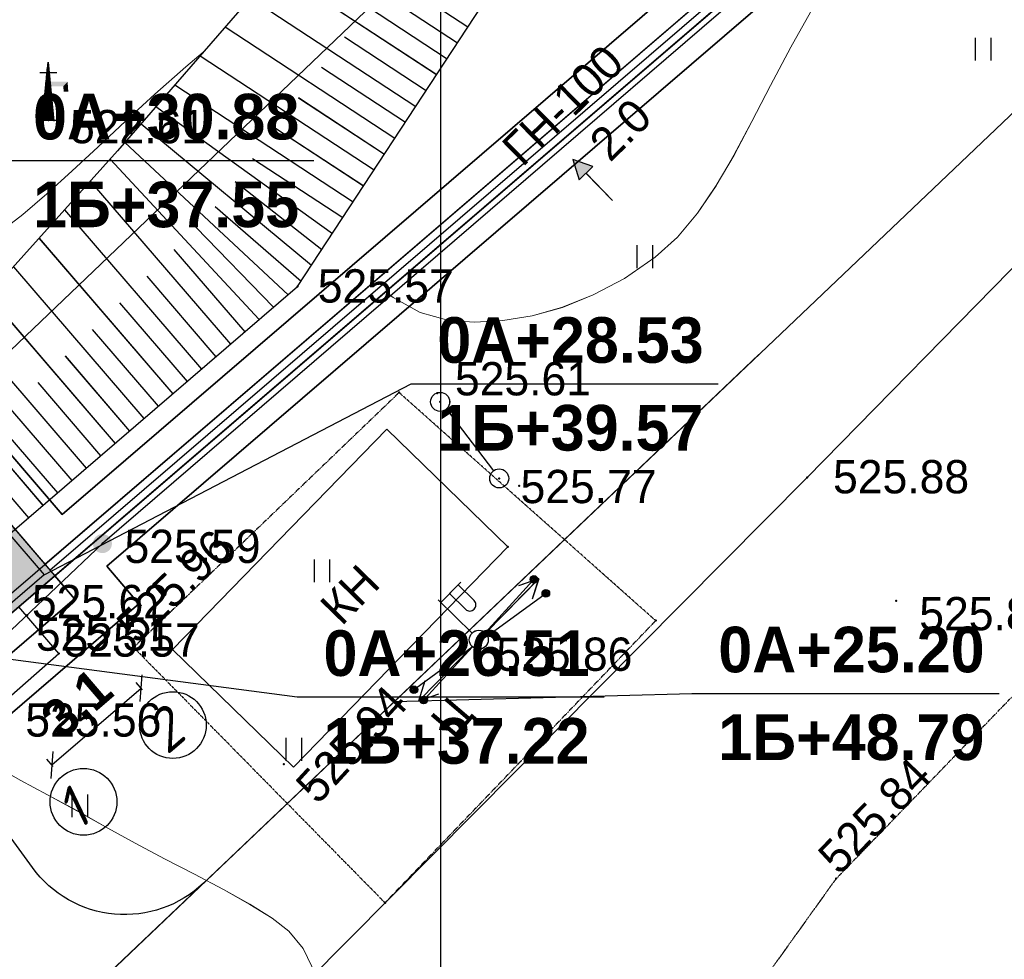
# Model space of a CAD drawing. Header units: millimetres. Extents: x 767170 to 66149698, y -983507 to 2493658.
# Tile 139 of 256: x 2448348 to 2474246, y -739225 to -714514. Entities that reach past the tile are written whole.
import ezdxf

# ---------------------------------------------------------------- set-up
doc = ezdxf.new("R2010")
doc.units = ezdxf.units.MM
for name, pattern in [('Д_ТРОТ_ТРУБА', [3, 1.5, -1.5]), ('ДОРОГИ_ГРУНТ', [7, 5, -2]), ('ДОРОГИ_СТРОЯЩ', [9, 8, -1]), ('Контура низ откосов  Штриховая 0.1-0.5 - - - - - - -', [0.6, 0.1, -0.5])]:
    doc.linetypes.add(name, pattern=pattern)
for name, color, linetype in [('(004) Точки рельефа', 7, 'Continuous'), ('(004a) Точки рельефа (отк.)', 7, 'Continuous'), ('(007) Здания', 7, 'Continuous'), ('(013) Газ', 30, 'ИК_Газопровод -------г--------'), ('(022) Возд. Линии', 7, 'Continuous'), ('(025) Дорога', 7, 'Continuous'), ('(028) Гидротехн.', 7, 'Continuous'), ('(031) Горизонтали', 42, 'Continuous'), ('(035) Откосы', 7, 'Continuous'), ('(036) Растительность', 7, 'Continuous'), ('(040) Ограда', 7, 'Continuous'), ('A_STROYSETKA', 5, 'Continuous'), ('G_KOORD', 7, 'Continuous'), ('METALL OG', 7, 'Continuous'), ('V-NODE-TEXT', 11, 'Continuous'), ('Пикет', 7, 'Continuous')]:
    doc.layers.add(name, color=color, linetype=linetype)
doc.layers.add('ВВГ 3х2.5', color=5, linetype='Continuous', lineweight=40)
doc.styles.add('BM-431', font='txt')
doc.styles.add('D-431', font='txt')
doc.styles.add('FAYZXON', font='GOTHICB.TTF')
doc.styles.add('P-131', font='txt')
doc.styles.add('S', font='txtwr', dxfattribs={"oblique": 15})
doc.styles.get("Standard").update_dxf_attribs({"font": 'isocpeui.ttf'})
doc.linetypes.add('FENCELINE1', pattern='A,6.35,-2.54,[133,ltypeshp.shx,S=2.54,R=0,X=-2.54,Y=0],-2.54,25.4', length=36.83)
doc.linetypes.add('GAZ_VOZDUSH', pattern='A,1,-2,["~",Standard,S=3,R=0,X=-1.5,Y=-1.5],-1,10', length=14)
doc.linetypes.add('ИК_Газопровод -------г--------', pattern='A,9,-0.6,["Г",Standard,S=1.2,R=0,X=0,Y=-0.6],-1.2', length=10.8)
doc.linetypes.add('ОГРАДА_V_ПРОВ', pattern='A,2.5,["v",Standard,S=1,R=0,X=0,Y=0],5,["v",Standard,S=1,R=180,X=0,Y=0],2.5', length=10)
doc.linetypes.add('ОГРАДА_БЕТ', pattern='A,4,["|",Standard,S=0.8,R=0,X=0,Y=-0.8],4', length=8)
doc.dimstyles.new('MAGENTA genplan dimension', dxfattribs={"dimtxt": 1000, "dimasz": 500, "dimexe": 200, "dimexo": 300, "dimgap": 100, "dimtad": 1, "dimdec": 1, "dimlfac": 0.001, "dimzin": 1, "dimtxsty": 'FAYZXON', "dimblk": 'OBLIQUE', "dimcen": 0, "dimclrd": 142, "dimclre": 142, "dimclrt": 6, "dimadec": 0, "dimazin": 0, "dimtfac": 1, "dimtdec": 1, "dimtmove": 0, "dimatfit": 3, "dimldrblk": 'OBLIQUE', "dimfxl": 1, "dimlwd": 30, "dimlwe": 30, "dimarcsym": 0})

# ---------------------------------------------------------------- blocks, each defined once
blk = doc.blocks.new('I04010')
for p, q in [((-0.412273, 0.007146), (-0.412273, 1.207146)), ((0.387727, 1.207146), (0.387727, 0.007146))]:
    blk.add_line(p, q)
blk = doc.blocks.new('s3-flat-16')
at = {"layer": '(022) Возд. Линии'}
h = blk.add_hatch(dxfattribs=at)
h.set_pattern_fill('ACET-2D-ANSI31', color=256, scale=0.01, angle=216.1445, style=0)
h.set_pattern_definition([(261.144504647, (-32250.83694, -79576.628754), (0.031371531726, -0.004887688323), [])])
edge = h.paths.add_edge_path()
edge.add_arc((-1.534, -1.121), 0.1, 0, 360)
blk.add_lwpolyline([(0, 0), (-1.615, -1.18)], dxfattribs=at)
blk.add_circle((-1.534, -1.121), 0.1, dxfattribs=at)
blk = doc.blocks.new('s4-flat-16')
at = {"layer": '(022) Возд. Линии'}
h = blk.add_hatch(dxfattribs=at)
h.set_pattern_fill('ACET-2D-ANSI31', color=256, scale=0.01, angle=36.1445, style=0)
h.set_pattern_definition([(81.144504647, (-32251.239618, -79576.92287), (-0.031371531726, 0.004887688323), [])])
edge = h.paths.add_edge_path()
edge.add_arc((1.534, 1.121), 0.1, 0, 360)
blk.add_lwpolyline([(0, 0), (1.615, 1.18)], dxfattribs=at)
blk.add_circle((1.534, 1.121), 0.1, dxfattribs=at)
blk = doc.blocks.new('prov-s-flat-12')
at = {"layer": '(022) Возд. Линии'}
for name, p in [('s4-flat-16', (0.202, 0.148)), ('s3-flat-16', (-0.201, -0.146))]:
    blk.add_blockref(name, p, dxfattribs=at)
blk = doc.blocks.new('STOLB-flat-5')
at = {"layer": '(022) Возд. Линии'}
blk.add_circle((0, 0), 0.25, dxfattribs=at)
blk = doc.blocks.new('s3-flat-17')
at = {"layer": '(022) Возд. Линии'}
h = blk.add_hatch(dxfattribs=at)
h.set_pattern_fill('ACET-2D-ANSI31', color=256, scale=0.01, angle=227.5732, style=0)
h.set_pattern_definition([(272.57319229, (-32250.842247, -79576.64046), (0.031717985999, 0.001425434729), [])])
edge = h.paths.add_edge_path()
edge.add_arc((-1.282, -1.402), 0.1, 0, 360)
blk.add_lwpolyline([(0, 0), (-1.349, -1.476)], dxfattribs=at)
blk.add_circle((-1.282, -1.402), 0.1, dxfattribs=at)
blk = doc.blocks.new('s4-flat-17')
at = {"layer": '(022) Возд. Линии'}
h = blk.add_hatch(dxfattribs=at)
h.set_pattern_fill('ACET-2D-ANSI31', color=256, scale=0.01, angle=47.5732, style=0)
h.set_pattern_definition([(92.57319229, (-32251.178662, -79577.008535), (-0.031717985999, -0.001425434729), [])])
edge = h.paths.add_edge_path()
edge.add_arc((1.282, 1.402), 0.1, 0, 360)
blk.add_lwpolyline([(0, 0), (1.349, 1.476)], dxfattribs=at)
blk.add_circle((1.282, 1.402), 0.1, dxfattribs=at)
blk = doc.blocks.new('prov-s-flat-13')
at = {"layer": '(022) Возд. Линии'}
for name, p in [('s4-flat-17', (0.169, 0.185)), ('s3-flat-17', (-0.168, -0.183))]:
    blk.add_blockref(name, p, dxfattribs=at)
blk = doc.blocks.new('S2-flat-12')
at = {"layer": '(022) Возд. Линии'}
for p, q in [((0, 0), (1.402, 1.426)), ((1.402, 1.426), (0.874, 1.245)), ((1.402, 1.426), (1.23, 0.894))]:
    blk.add_line(p, q, dxfattribs=at)
blk = doc.blocks.new('S1-flat-12')
at = {"layer": '(022) Возд. Линии'}
for p, q in [((0, 0), (-1.402, -1.426)), ((-1.402, -1.426), (-1.23, -0.894)), ((-1.402, -1.426), (-0.874, -1.245))]:
    blk.add_line(p, q, dxfattribs=at)
blk = doc.blocks.new('f-flat-11')
at = {"layer": '(022) Возд. Линии'}
for points in [[(-0.998, 0.982), (-0.472, 1.516)], [(-0.178, 0.175), (-1.069, 1.052)]]:
    blk.add_lwpolyline(points, dxfattribs=at)
blk.add_lwpolyline([(-0.122, 0.803), (-0.122, 0.803, 0.414214), (-0.124, 1.033), (-0.542, 1.445), (-0.77, 1.213), (-0.351, 0.801, 0.414214)], format="xyb", close=True, dxfattribs=at)
blk.add_circle((0, 0), 0.25, dxfattribs=at)
blk = doc.blocks.new('U1061-flat-5')
at = {"layer": '(022) Возд. Линии'}
blk.add_circle((0, 0), 0.25, dxfattribs=at)
at = {"color": 4, "oblique": 15}
blk.add_attdef('Z', (0.797, -0.495), '', height=1, dxfattribs=at)
blk = doc.blocks.new('U1061-flat-6')
at = {"layer": '(022) Возд. Линии'}
blk.add_circle((0, 0), 0.25, dxfattribs=at)
at = {"color": 4, "oblique": 15}
blk.add_attdef('Z', (0.797, -0.495), '', height=1, dxfattribs=at)
blk = doc.blocks.new('I03042-flat-1')
at = {"layer": '(028) Гидротехн.'}
for p, q in [((-0.012, 0), (0.144, 1.536)), ((0.114, 0), (0.114, 1.296)), ((0.12, 0), (0.12, 1.356)), ((0.132, 0), (0.132, 1.416)), ((0.138, 0), (0.138, 1.482)), ((0.144, 1.536), (0.294, -0.018)), ((0.144, 0), (0.144, 1.536)), ((0.15, 0), (0.15, 1.47)), ((0.156, 0), (0.156, 1.41)), ((0.162, 0), (0.162, 1.35)), ((-0.078, 1.26), (0.372, 1.26)), ((0.09, 0), (0.09, 1.056)), ((0.096, 0), (0.096, 1.116)), ((0.102, 0), (0.102, 1.176)), ((0.108, 0), (0.108, 1.236)), ((0.168, 0), (0.168, 1.29)), ((0.174, 0), (0.174, 1.224)), ((0.18, 0), (0.18, 1.164)), ((0.186, 0), (0.186, 1.104)), ((0.192, 0), (0.192, 1.044)), ((0.066, 0), (0.066, 0.81)), ((0.072, 0), (0.072, 0.87)), ((0.078, 0), (0.078, 0.93)), ((0.084, 0), (0.084, 0.996)), ((0.198, 0), (0.198, 0.978)), ((0.204, 0), (0.204, 0.918)), ((0.21, 0), (0.21, 0.858)), ((0.216, 0), (0.216, 0.798)), ((0.042, 0), (0.042, 0.57)), ((0.048, 0), (0.048, 0.63)), ((0.054, 0), (0.054, 0.69)), ((0.06, 0), (0.06, 0.75)), ((0.222, 0), (0.222, 0.732)), ((0.228, 0), (0.228, 0.672)), ((0.234, 0), (0.234, 0.612)), ((0.24, 0), (0.24, 0.552)), ((0.012, 0), (0.012, 0.264)), ((0.018, 0), (0.018, 0.324)), ((0.024, 0), (0.024, 0.384)), ((0.03, 0), (0.03, 0.444)), ((0.036, 0), (0.036, 0.504)), ((0.246, 0), (0.246, 0.486)), ((0.252, 0), (0.252, 0.426)), ((0.258, 0), (0.258, 0.366)), ((0.264, 0), (0.264, 0.306)), ((-0.012, 0), (-0.012, 0.018)), ((0.492, 0), (-0.012, 0)), ((-0.006, 0), (-0.006, 0.078)), ((0, 0), (0, 0.144)), ((0.006, 0), (0.006, 0.204)), ((0.27, 0), (0.27, 0.24)), ((0.276, 0), (0.276, 0.18)), ((0.282, 0), (0.282, 0.12)), ((0.288, 0), (0.288, 0.06)), ((0.294, -0.006), (0.294, 0))]:
    blk.add_line(p, q, dxfattribs=at)
for points in [[(0.186, 1.02), (0.186, 0.9), (0.654, 1.02), (0.54, 0.9)], [(0.654, 1.02), (0.54, 0.9), (0.672, 0.762), (0.552, 0.756)]]:
    blk.add_trace(points, dxfattribs=at)
at = {"color": 4, "style": 'S', "oblique": 15, "width": 1.035276}
blk.add_attdef('Z', (1.033, -0.095), '', height=1.159, dxfattribs=at)
blk = doc.blocks.new('wef-flat-7')
at = {"layer": '(025) Дорога', "linetype": 'Д_ТРОТ_ТРУБА'}
blk.add_hatch(color=0, dxfattribs=at).paths.add_polyline_path([(-1754815.989, -1398303.214), (-1754815.633, -1398302.864), (-1754816.161, -1398302.682)])
at = {"layer": '(022) Возд. Линии', "color": 0}
for points in [[(-1754816.161, -1398302.682), (-1754815.989, -1398303.214)], [(-1754815.11, -1398303.752), (-1754815.811, -1398303.039)]]:
    blk.add_lwpolyline(points, dxfattribs=at)
at = {"layer": '(025) Дорога', "color": 0, "linetype": 'Д_ТРОТ_ТРУБА'}
blk.add_lwpolyline([(-1754815.989, -1398303.214), (-1754815.633, -1398302.864), (-1754816.161, -1398302.682), (-1754815.989, -1398303.214)], close=True, dxfattribs=at)
blk.add_lwpolyline([(-1754815.989, -1398303.214), (-1754815.633, -1398302.864)], dxfattribs=at)
blk = doc.blocks.new('Topo Xos')
at = {"layer": '(013) Газ', "linetype": 'ByBlock', "transparency": 16777216}
h = blk.add_hatch(color=0, dxfattribs=at)
edge = h.paths.add_edge_path()
edge.add_arc((-2.23, -156.679), 0.25, 0, 360)
at = {"layer": '(004) Точки рельефа', "color": 7, "linetype": 'ByBlock', "transparency": 16777216}
blk.add_point((-3.65, -145.553), dxfattribs=at)
at = {"layer": '(004) Точки рельефа', "color": 7, "linetype": 'ByBlock', "lineweight": -2, "transparency": 16777216}
for p in [(2.903, -149.919), (6.653, -152.952), (8.206, -154.965), (16.304, -154.937), (-2.23, -156.679), (18.648, -158.188), (7.669, -159.208)]:
    blk.add_point(p, dxfattribs=at)
at = {"layer": '(004a) Точки рельефа (отк.)', "color": 7, "linetype": 'ByBlock', "lineweight": -2, "transparency": 16777216}
for p in [(-4.211, -158.56), (-3.377, -159.571)]:
    blk.add_point(p, dxfattribs=at)
at = {"layer": '(013) Газ', "linetype": 'GAZ_VOZDUSH', "ltscale": 600, "transparency": 16777216, "flags": 128}
for points in [[(211.363, 129.819), (211.209, 128.871), (207.778, 121.494), (202.64, 118.683), (188.166, 85.176), (177.148, 55.188), (172.051, 44.881), (154.526, 10.276), (125.133, -20.235), (128.406, -27.612), (104.917, -48.213), (106.152, -52.909), (104.176, -59.427), (65.329, -101.114), (61.676, -103.137), (50.307, -114.313), (42.371, -118.322), (-2.23, -156.679), (-4.629, -158.957)], [(42.824, -105.462), (37.439, -110.659), (15.198, -132.624), (-12.398, -158.997), (-15.624, -162.344), (-12.587, -165.746), (-13.71, -166.794)]]:
    blk.add_lwpolyline(points, dxfattribs=at)
at = {"layer": '(022) Возд. Линии', "linetype": 'ДОРОГИ_ГРУНТ', "ltscale": 600, "transparency": 16777216}
blk.add_lwpolyline([(6.817, -153.14), (8.055, -154.766)], dxfattribs=at)
at = {"layer": '(025) Дорога', "linetype": 'Д_ТРОТ_ТРУБА', "ltscale": 600, "transparency": 16777216, "flags": 128}
blk.add_lwpolyline([(223.139, 118.213), (208.245, 89.448), (197.876, 69.507), (189.707, 53.958), (176.533, 32.47), (171.951, 25.289), (161.032, 1.412), (144.541, -23.563), (132.433, -37.824), (113.3, -57.675), (94.179, -76.92), (79.849, -91.248), (51.179, -119.895), (31.087, -139.861), (16.304, -154.937), (-0.773, -172.153), (-3.755, -175.128)], dxfattribs=at)
at = {"layer": '(031) Горизонтали', "color": 42, "linetype": 'Continuous', "lineweight": 0, "ltscale": 600, "transparency": 16777216}
for points in [[(5.214, -150.058), (5.418, -150.208), (6.124, -150.598), (6.878, -150.812), (7.564, -150.854), (8.299, -150.815), (9.07, -150.688), (9.867, -150.465), (10.681, -150.14), (11.498, -149.703), (12.31, -149.149), (12.899, -148.618), (13.426, -147.988), (13.914, -147.266), (14.382, -146.46), (14.851, -145.579), (15.343, -144.631), (15.877, -143.622), (16.475, -142.562), (17.157, -141.458), (17.847, -140.397), (18.586, -139.262), (19.351, -138.091), (19.611, -137.694)], [(-4.945, -148.495), (-4.324, -148.024), (-3.689, -147.484), (-3.032, -146.888), (-2.346, -146.245), (-1.623, -145.566), (-0.855, -144.862), (-0.034, -144.144), (0.423, -143.754)], [(3.357, -167.989), (3.28, -167.802), (3.052, -167.331), (2.673, -166.869), (2.235, -166.532), (1.648, -166.166), (0.953, -165.778), (0.191, -165.376), (-0.597, -164.967), (-1.37, -164.56), (-2.088, -164.161), (-2.889, -163.711), (-3.676, -163.286), (-4.397, -162.896), (-4.998, -162.556)]]:
    blk.add_lwpolyline(points, dxfattribs=at)
blk.add_lwpolyline([(3.602, -148.854), (3.602, -148.854)], close=True, dxfattribs=at)
at = {"layer": '(035) Откосы', "ltscale": 600, "transparency": 16777216}
for p, q in [((2.986, -140.803), (7.109, -143.508)), ((2.324, -141.564), (6.561, -144.344)), ((5.35, -141.756), (7.384, -143.09)), ((1.663, -142.326), (6.012, -145.18)), ((4.745, -142.555), (6.835, -143.926)), ((1.001, -143.088), (5.464, -146.016)), ((4.14, -143.354), (6.287, -144.762)), ((0.339, -143.85), (4.915, -146.852)), ((3.535, -144.153), (5.738, -145.598)), ((-0.322, -144.611), (4.367, -147.688)), ((2.93, -144.951), (5.19, -146.434)), ((-0.823, -145.187), (3.818, -148.524)), ((-1.213, -145.637), (3.27, -149.36)), ((2.325, -145.75), (4.641, -147.27)), ((-1.64, -146.129), (2.652, -150.135)), ((-2.028, -146.568), (1.893, -150.786)), ((1.72, -146.549), (4.093, -148.106)), ((-2.55, -147.148), (1.135, -151.438)), ((1.262, -147.153), (3.544, -148.942)), ((0.739, -147.816), (2.996, -149.778)), ((-3.224, -147.898), (0.377, -152.089)), ((0.229, -148.355), (2.273, -150.461)), ((-3.898, -148.648), (-0.382, -152.741)), ((-0.35, -148.943), (1.514, -151.112)), ((-4.572, -149.398), (-1.14, -153.393)), ((-1.066, -149.644), (0.756, -151.764)), ((-5.246, -150.147), (-1.899, -154.044)), ((-1.782, -150.344), (-0.003, -152.415)), ((-5.921, -150.897), (-2.657, -154.696)), ((-2.498, -151.045), (-0.761, -153.067)), ((-6.595, -151.647), (-3.415, -155.347)), ((-3.214, -151.745), (-1.519, -153.718)), ((-7.269, -152.397), (-4.174, -155.999)), ((-3.931, -152.446), (-2.278, -154.37)), ((-4.647, -153.147), (-3.036, -155.022)), ((-5.363, -153.847), (-3.795, -155.673))]:
    blk.add_line(p, q, dxfattribs=at)
at = {"layer": '(035) Откосы', "linetype": 'Контура низ откосов  Штриховая 0.1-0.5 - - - - - - -', "ltscale": 600, "transparency": 16777216}
blk.add_lwpolyline([(14.281, -85.984), (20.727, -96.133), (32.163, -108.435), (36.083, -115.573), (35.908, -115.901), (35.074, -116.729), (19.635, -127.666), (6.134, -137.179), (-1.835, -146.353), (-12.255, -157.943)], dxfattribs=at)
at = {"layer": '(035) Откосы', "ltscale": 600, "transparency": 16777216}
blk.add_lwpolyline([(-9.862, -160.886), (2.903, -149.919), (7.746, -142.538), (25.311, -130.903), (40.01, -117.334), (40.328, -116.97), (40.386, -116.493), (34.649, -107.716), (22.507, -95.526), (14.281, -85.984)], dxfattribs=at)
at = {"layer": '(040) Ограда', "linetype": 'ОГРАДА_БЕТ', "ltscale": 600, "transparency": 16777216, "flags": 128}
blk.add_lwpolyline([(-12.255, -157.943), (-9.862, -160.886), (-9.1, -161.822), (44.525, -115.774)], dxfattribs=at)
at = {"layer": '(040) Ограда', "ltscale": 600, "transparency": 16777216}
blk.add_lwpolyline([(-12.565, -158.195), (-10.172, -161.138), (-9.151, -162.393), (44.786, -116.077)], dxfattribs=at)
at = {"layer": '(040) Ограда', "linetype": 'ОГРАДА_V_ПРОВ', "ltscale": 600, "transparency": 16777216, "flags": 128}
blk.add_lwpolyline([(-5.91, -159.61), (-4.841, -160.855), (-3.377, -159.571), (-4.433, -158.341)], dxfattribs=at)
at = {"layer": '(022) Возд. Линии', "transparency": 16777216}
for name, p in [('I03042-flat-1', (-3.8, -145.553)), ('wef-flat-7', (1754826.3, 1398156.1)), ('U1061-flat-5', (6.653, -152.952)), ('U1061-flat-6', (8.206, -154.965)), ('prov-s-flat-13', (7.669, -159.208)), ('f-flat-11', (7.669, -159.208)), ('S2-flat-12', (7.842, -159.032)), ('prov-s-flat-12', (7.697, -159.256)), ('STOLB-flat-5', (7.669, -159.208)), ('S1-flat-12', (7.493, -159.387))]:
    blk.add_blockref(name, p, dxfattribs=at)
at = {"layer": '(036) Растительность', "linetype": 'Continuous', "transparency": 16777216, "xscale": 0.5, "yscale": 0.5, "zscale": 0.5}
for p in [(20.943, -143.978), (12.045, -149.437), (3.551, -157.699), (2.809, -162.395), (-2.821, -163.879)]:
    blk.add_blockref('I04010', p, dxfattribs=at)
at = {"layer": '(004) Точки рельефа', "linetype": 'ByBlock', "transparency": 16777216, "char_height": 0.875, "attachment_point": 4, "style": 'D-431'}
for s, insert in [('522.61', (-3.082, -145.719)), ('525.57', (3.433, -149.908)), ('525.61', (7.042, -152.35)), ('525.88', (16.988, -154.926)), ('525.77', (8.767, -155.184)), ('525.59', (-1.65, -156.757)), ('525.89', (19.256, -158.527)), ('525.51', (-3.982, -159.065)), ('525.86', (8.13, -159.594)), ('525.56', (-4.259, -161.323))]:
    blk.add_mtext(s, dxfattribs=dict(at, insert=insert))
at = {"layer": '(004a) Точки рельефа (отк.)', "linetype": 'ByBlock', "transparency": 16777216, "char_height": 0.875, "attachment_point": 4, "style": 'D-431'}
for s, insert in [('525.62', (-4.086, -158.21)), ('525.57', (-3.252, -159.221))]:
    blk.add_mtext(s, dxfattribs=dict(at, insert=insert))
at = {"layer": '(013) Газ', "color": 0, "linetype": 'Continuous', "transparency": 16777216, "style": 'BM-431'}
for s, p in [('ГН-100', (8.822, -146.795)), ('2.0', (11.122, -146.672))]:
    blk.add_text(s, height=0.875, rotation=44.5088, dxfattribs=at).set_placement(p)
blk = doc.blocks.new('_Oblique')
at = {"color": 0, "linetype": 'ByBlock', "lineweight": -2}
blk.add_line((-0.5, -0.5), (0.5, 0.5), dxfattribs=at)
blk = doc.blocks.new('*D294')
at = {"color": 142, "lineweight": 30, "transparency": 16777216}
for p, q in [((1989123, -731441), (1989123, -731185)), ((1992223, -731441), (1992223, -731185)), ((1989123, -731385), (1992223, -731385))]:
    blk.add_line(p, q, dxfattribs=at)
at = {"color": 142, "lineweight": 30, "transparency": 16777216, "xscale": 500, "yscale": 500, "zscale": 500, "rotation": 180}
blk.add_blockref('_Oblique', (1989123, -731385), dxfattribs=at)
at = {"color": 142, "lineweight": 30, "transparency": 16777216, "xscale": 500, "yscale": 500, "zscale": 500}
blk.add_blockref('_Oblique', (1992223, -731385), dxfattribs=at)
at = {"color": 6, "transparency": 16777216, "insert": (1990673, -730689), "char_height": 1000, "attachment_point": 5, "style": 'FAYZXON'}
blk.add_mtext('3,1', dxfattribs=at)
blk = doc.blocks.new('*D295')
at = {"color": 142, "lineweight": 30, "transparency": 16777216}
for p, q in [((1986356, -727461), (1986356, -724361)), ((1986433, -724361), (1986556, -724361)), ((1986433, -727461), (1986556, -727461))]:
    blk.add_line(p, q, dxfattribs=at)
at = {"color": 142, "lineweight": 30, "transparency": 16777216, "xscale": 500, "yscale": 500, "zscale": 500}
for p, rotation in [((1986356, -724361), 90), ((1986356, -727461), 270)]:
    blk.add_blockref('_Oblique', p, dxfattribs=dict(at, rotation=rotation))
at = {"color": 6, "transparency": 16777216, "insert": (1985661, -725911), "char_height": 1000, "attachment_point": 5, "rotation": 90, "style": 'FAYZXON'}
blk.add_mtext('3,1', dxfattribs=at)
blk = doc.blocks.new('KOORDINIR')
at = {"color": 0}
for tag, p in [('Y', (0, 1.2)), ('X', (0, -3.8))]:
    blk.add_attdef(tag, p, '', height=2.6, dxfattribs=at)
blk = doc.blocks.new('A$Cccaa34c6')
at = {"layer": 'A_STROYSETKA', "linetype": 'Continuous'}
blk.add_line((150000, 250000), (150000, -7850.6), dxfattribs=at)
blk = doc.blocks.new('asdaw1234141')
at = {"layer": '(013) Газ', "linetype": 'ByBlock'}
h = blk.add_hatch(color=0, dxfattribs=at)
edge = h.paths.add_edge_path()
edge.add_arc((-58889, -70647), 250, 0, 360)
at = {"layer": '(004) Точки рельефа', "color": 7, "linetype": 'ByBlock', "lineweight": -2}
for p in [(-53756, -63887), (-50006, -66920), (-48453, -68933), (-40355, -68905), (-58889, -70647), (-38011, -72156), (-48990, -73176)]:
    blk.add_point(p, dxfattribs=at)
at = {"layer": '(004a) Точки рельефа (отк.)', "color": 7, "linetype": 'ByBlock', "lineweight": -2}
for p in [(-60870, -72528), (-60036, -73539)]:
    blk.add_point(p, dxfattribs=at)
at = {"layer": '(007) Здания', "elevation": 525677}
blk.add_lwpolyline([(-57044, -73433), (-51409, -67639), (-48226, -70734), (-53861, -76528)], close=True, dxfattribs=at)
at = {"layer": '(013) Газ', "linetype": 'GAZ_VOZDUSH', "ltscale": 600, "flags": 128}
blk.add_lwpolyline([(-13836, -19430), (-19220, -24627), (-41461, -46592), (-69057, -72965), (-72284, -76313), (-69246, -79714), (-70369, -80762)], dxfattribs=at)
at = {"layer": '(022) Возд. Линии', "linetype": 'ДОРОГИ_ГРУНТ', "ltscale": 600}
blk.add_lwpolyline([(-49842, -67109), (-48604, -68734)], dxfattribs=at)
at = {"layer": '(025) Дорога', "linetype": 'Д_ТРОТ_ТРУБА'}
for points, elevation in [([(-64493, -105070), (-53854, -94447), (-47824, -88199), (-45983, -86685), (-44042, -84841), (-41326, -81884), (-39588, -79458), (-31164, -70747), (-21589, -60944), (-12051, -51459), (-2009, -41732), (6767, -33428), (12566, -27815), (14277, -26160)], 524612), ([(-51087, -66676), (-58070, -73377), (-51457, -80093), (-44337, -72674), (-51087, -66676)], 525688)]:
    blk.add_lwpolyline(points, dxfattribs=dict(at, elevation=elevation))
at = {"layer": '(031) Горизонтали', "color": 42, "linetype": 'Continuous', "lineweight": 0, "ltscale": 600}
for points in [[(-51446, -64026), (-51242, -64177), (-50535, -64566), (-49781, -64780), (-49095, -64822), (-48361, -64783), (-47589, -64656), (-46792, -64434), (-45979, -64108), (-45161, -63672), (-44349, -63118), (-43761, -62587), (-43233, -61956), (-42745, -61234), (-42277, -60429), (-41808, -59548), (-41316, -58599), (-40782, -57591), (-40185, -56531), (-39503, -55427), (-38812, -54366), (-38073, -53230), (-37308, -52060), (-37048, -51663)], [(-53302, -81957), (-53379, -81770), (-53608, -81300), (-53987, -80838), (-54424, -80501), (-55011, -80134), (-55706, -79746), (-56468, -79344), (-57256, -78936), (-58030, -78528), (-58747, -78129), (-59548, -77680), (-60335, -77254), (-61056, -76865), (-61657, -76524)]]:
    blk.add_lwpolyline(points, dxfattribs=at)
blk.add_lwpolyline([(-53057, -62822), (-53057, -62822)], close=True, dxfattribs=at)
at = {"layer": '(035) Откосы', "ltscale": 600}
for p, q in [((-53673, -54771), (-49550, -57477)), ((-54335, -55533), (-50098, -58313)), ((-51309, -55724), (-49276, -57059)), ((-54997, -56295), (-50647, -59149)), ((-51914, -56523), (-49824, -57895)), ((-55658, -57056), (-51195, -59984)), ((-52519, -57322), (-50373, -58731)), ((-56320, -57818), (-51744, -60820)), ((-53124, -58121), (-50921, -59567)), ((-56982, -58580), (-52292, -61656)), ((-53729, -58920), (-51470, -60402)), ((-57482, -59156), (-52841, -62492)), ((-57872, -59605), (-53389, -63328)), ((-54334, -59719), (-52018, -61238)), ((-58299, -60097), (-54008, -64103)), ((-58687, -60536), (-54766, -64755)), ((-54940, -60517), (-52567, -62074)), ((-59210, -61117), (-55524, -65406)), ((-55397, -61121), (-53115, -62910)), ((-59884, -61867), (-56283, -66058)), ((-55921, -61784), (-53664, -63746)), ((-56430, -62323), (-54387, -64429)), ((-60558, -62616), (-57041, -66709)), ((-57009, -62911), (-55145, -65080)), ((-61232, -63366), (-57800, -67361)), ((-57725, -63612), (-55904, -65732)), ((-61906, -64116), (-58558, -68013)), ((-58441, -64313), (-56662, -66384)), ((-62580, -64866), (-59316, -68664)), ((-59158, -65013), (-57420, -67035)), ((-63254, -65615), (-60075, -69316)), ((-59874, -65714), (-58179, -67687)), ((-63928, -66365), (-60833, -69967)), ((-60590, -66414), (-58937, -68338)), ((-61306, -67115), (-59695, -68990)), ((-62022, -67816), (-60454, -69641))]:
    blk.add_line(p, q, dxfattribs=at)
at = {"layer": '(040) Ограда', "linetype": 'ОГРАДА_БЕТ', "ltscale": 600, "flags": 128}
blk.add_lwpolyline([(-68914, -71911), (-66521, -74854), (-65760, -75790), (-12134, -29742)], dxfattribs=at)
at = {"layer": '(040) Ограда', "ltscale": 600}
blk.add_lwpolyline([(-69224, -72163), (-66831, -75106), (-65811, -76362), (-11873, -30045)], dxfattribs=at)
at = {"layer": '(040) Ограда', "linetype": 'ОГРАДА_V_ПРОВ', "ltscale": 600, "flags": 128}
blk.add_lwpolyline([(-62569, -73578), (-61500, -74823), (-60036, -73539), (-61092, -72309)], dxfattribs=at)
at = {"layer": 'Пикет', "color": 7, "linetype": 'ByBlock', "lineweight": -2, "transparency": 16777216}
for p in [(-51087, -66676, 525981), (-50081, -66688, 526119), (-47927, -69124, 526016), (-48226, -70734, 526004), (-44337, -72674, 525941), (-58070, -73377, 525958), (-57044, -73433, 525970), (-54121, -76451, 525939), (-39588, -79458, 525838), (-51457, -80093, 525683)]:
    blk.add_point(p, dxfattribs=at)
at = {"layer": '(022) Возд. Линии', "xscale": 1000, "yscale": 1000, "zscale": 1000}
for name, p in [('wef-flat-7', (1754769641, 1398242132)), ('U1061-flat-5', (-50006, -66920)), ('U1061-flat-6', (-48453, -68933)), ('prov-s-flat-13', (-48990, -73176)), ('f-flat-11', (-48990, -73176)), ('S2-flat-12', (-48817, -73000)), ('prov-s-flat-12', (-48963, -73225)), ('STOLB-flat-5', (-48990, -73176)), ('S1-flat-12', (-49167, -73356))]:
    blk.add_blockref(name, p, dxfattribs=at)
at = {"layer": '(036) Растительность', "linetype": 'Continuous', "xscale": 500, "yscale": 500, "zscale": 500}
for p in [(-35716, -57947), (-44615, -63405), (-53108, -71667), (-53850, -76364), (-59480, -77847)]:
    blk.add_blockref('I04010', p, dxfattribs=at)
at = {"layer": '(004) Точки рельефа', "linetype": 'ByBlock', "char_height": 875, "attachment_point": 4, "style": 'D-431'}
for s, insert in [('522.61', (-59742, -59687)), ('525.57', (-53226, -63877)), ('525.88', (-39672, -68895)), ('525.89', (-37404, -72495)), ('525.56', (-60918, -75292))]:
    blk.add_mtext(s, dxfattribs=dict(at, insert=insert))
at = {"layer": '(007) Здания', "style": 'P-131'}
blk.add_text('КН', height=875, rotation=45.7954, dxfattribs=at).set_placement((-52600, -72838))
at = {"layer": '(013) Газ', "color": 0, "linetype": 'Continuous', "style": 'BM-431'}
for s, p in [('ГН-100', (-47838, -60764)), ('2.0', (-45538, -60640))]:
    blk.add_text(s, height=875, rotation=44.5088, dxfattribs=at).set_placement(p)
at = {"layer": '(025) Дорога', "linetype": 'ДОРОГИ_СТРОЯЩ', "style": 'BM-431'}
blk.add_text('Ц', height=875, rotation=49.559, dxfattribs=at).set_placement((-49646, -75825))
at = {"color": 4, "oblique": 15}
for p in [(7915, -43169, 526510), (-14957, -65237, 525926), (-30354, -80716, 525694), (-52139, -102428, 524466)]:
    blk.add_attdef('Z', p, '', height=1000, rotation=4.8022, dxfattribs=at)
at = {"layer": 'V-NODE-TEXT', "color": 7, "linetype": 'ByBlock', "char_height": 875, "attachment_point": 4, "style": 'D-431'}
for s, insert, rotation in [('{\\fD431|b0|i0|c0|p34;525.96}', (-58288, -73005, 525958), 43.8179), ('{\\fD431|b0|i0|c0|p34;525.94}', (-53545, -77245, 525939), 47.446), ('{\\fD431|b0|i0|c0|p34;525.84}', (-39820, -79094, 525838), 45.9578)]:
    blk.add_mtext(s, dxfattribs=dict(at, insert=insert, rotation=rotation))
blk = doc.blocks.new('A$C204b781e')
h = blk.add_hatch(color=1)
h.dxf.hatch_style = 1
h.paths.add_polyline_path([(-1750, 1750), (1750, 1750), (1750, -1750), (-1750, -1750)])
for p, q in [((-4299.18, 1550), (-4779.18, 1550)), ((-4299.18, -1550), (-4779.18, -1550))]:
    blk.add_line(p, q)
for points in [[(1750, 1750), (1750, 2550), (-1750, 2550), (-1750, 1750)], [(-1750, -1750), (-1750, -2550), (1750, -2550), (1750, -1750)]]:
    blk.add_lwpolyline(points)
at = {"ltscale": 0.2}
blk.add_lwpolyline([(-1750, 1750), (1750, 1750), (1750, -1750), (-1750, -1750)], close=True, dxfattribs=at)
at = {"color": 2, "ltscale": 0.2}
blk.add_lwpolyline([(-1550, 1550), (1550, 1550), (1550, -1550), (-1550, -1550)], close=True, dxfattribs=at)
for centre in [(-5769.45, 1550), (-5791.68, -1550), (-1550, -6751.43), (1550, -6751.43)]:
    blk.add_circle(centre, 877.5)
at = {"ltscale": 50}
for s, p in [('Б', (-6363.77, 1129.49)), ('А', (-6386, -1970.51)), ('1', (-2199.03, -7262.02)), ('2', (900.97, -7262.02))]:
    blk.add_text(s, height=1080, dxfattribs=at).set_placement(p)
dim = blk.add_linear_dim(base=(-4316.6, 1550), p1=(-4539.18, -1550), p2=(-4539.18, 1550), angle=90, dimstyle='MAGENTA genplan dimension')
dim.commit()
dim.dimension.update_dxf_attribs({"geometry": '*D295', "text_midpoint": (-5011.78, 0), "insert": (-1990672.56, 725911.28)})
dim = blk.add_linear_dim(base=(1550, -5473.25), p1=(-1550, -5830.12), p2=(1550, -5830.12), dimstyle='MAGENTA genplan dimension')
dim.commit()
dim.dimension.update_dxf_attribs({"geometry": '*D294', "text_midpoint": (0, -4778.07), "insert": (-1990672.56, 725911.28)})

msp = doc.modelspace()

# ---------------------------------------------------------------- block references
at = {"xscale": 1000, "yscale": 1000, "zscale": 1000}
msp.add_blockref('Topo Xos', (2452754.32, -571613.28), dxfattribs=at)

# ---------------------------------------------------------------- next in the draw order: linework, layer by layer
for points in [[(2441355.79, -736834.3), (2438963.79, -738920.39), (2400395.29, -685926.13), (2323754.93, -569428.84), (2454734.55, -489851.54), (2517832.14, -602286.69), (2486575.58, -622966.39), (2486415.24, -626464), (2488363.36, -629103.83), (2467521.85, -647824.51), (2498510.59, -687779.78), (2450636.95, -728888.93), (2451483.64, -729874.71), (2446654.19, -734022.69)], [(2438321.29, -751362.62), (2577813.45, -618609.46)], [(2465073.23, -647604.42), (2496040.54, -687532.07), (2449464.21, -727523.52), (2446596.96, -724185.21), (2442226.53, -727938.95), (2445243.68, -732084.6), (2446354.22, -731116.09), (2443813.41, -728157.85), (2446468.51, -725877.4), (2449009.86, -728836.26), (2497001.83, -687629.31), (2466025.47, -647690.01)], [(2466569.61, -647738.92), (2497549.33, -687682.55), (2449270.46, -729139.67), (2449791.45, -729746.26), (2447136.35, -732026.71), (2446614.85, -731419.53), (2445479.97, -732409.28), (2446654.19, -734022.69), (2451483.64, -729874.71), (2450636.95, -728888.93), (2498510.59, -687779.78), (2467521.85, -647824.51)], [(2438321.29, -751362.62), (2467786.57, -723320.84)], [(2442121.22, -728029.4), (2446596.96, -724185.21), (2449464.21, -727523.52)], [(2448377.91, -741791.84), (2452847.39, -737538.29)]]:
    msp.add_lwpolyline(points)
at = {"lineweight": 30}
for points in [[(2393442.22, -637053.35), (2399077.92, -656797.86), (2419513.28, -706926.67), (2444768.7, -741628.36, -0.376197), (2444411.26, -745566.86), (2453179.68, -737222.06, -0.45328456), (2448685.85, -736814.25), (2434281.57, -717022.34, -0.39720505), (2434803.24, -712938.6), (2476239.69, -678917.3), (2477505.41, -680459.07), (2480602.62, -677923.17), (2462828.51, -656279.77), (2432689.19, -681030.96), (2434593.13, -683349.37, -0.41421356), (2434178.66, -687571.71), (2425280.07, -694879.46, -0.5052191), (2420598.1, -693693.53), (2404648.57, -654568.66, -0.16168228)], [(2453179.68, -737222.06, -0.45328456), (2448685.85, -736814.25)]]:
    msp.add_lwpolyline(points, format="xyb", dxfattribs=at)
for points in [[(2496040.54, -687532.07), (2449464.21, -727523.52)], [(2449464.21, -727523.52), (2496040.54, -687532.07)], [(2449009.86, -728836.26), (2497001.83, -687629.31)], [(2497549.33, -687682.55), (2449270.46, -729139.67)], [(2450636.95, -728888.93), (2498510.59, -687779.78)], [(2448685.85, -736814.25), (2434281.57, -717022.34)], [(2449464.21, -727523.52), (2446596.96, -724185.21)], [(2446596.96, -724185.21), (2449464.21, -727523.52)], [(2446468.51, -725877.4), (2449009.86, -728836.26)], [(2451483.64, -729874.71), (2450636.95, -728888.93)], [(2449270.46, -729139.67), (2449791.45, -729746.26)], [(2449791.45, -729746.26), (2447136.35, -732026.71)], [(2446654.19, -734022.69), (2451483.64, -729874.71)], [(2444411.26, -745566.86), (2453179.68, -737222.06)]]:
    msp.add_lwpolyline(points, dxfattribs=at)
msp.add_lwpolyline([(2443813.41, -728157.85), (2446468.51, -725877.4), (2449791.45, -729746.26), (2447136.35, -732026.71)], close=True)
at = {"layer": 'G_KOORD', "color": 5, "linetype": 'Continuous'}
for points in [[(2446968.35, -726766.31), (2448006.38, -718217.67), (2456083.05, -718217.67)], [(2448988.17, -729117.97), (2458640.86, -724091.52), (2466717.53, -724091.52)], [(2446636.51, -731137.8), (2455645.98, -732326.03), (2463722.66, -732326.03)], [(2458203.06, -732441.36), (2466030.85, -732232.03), (2474107.53, -732232.03)]]:
    msp.add_lwpolyline(points, dxfattribs=at)
at = {"layer": 'METALL OG', "color": 5, "lineweight": 30, "ltscale": 120}
for points in [[(2449009.86, -728836.26), (2497001.83, -687629.31)], [(2497549.33, -687682.55), (2449270.46, -729139.67)]]:
    msp.add_lwpolyline(points, dxfattribs=at)
at = {"layer": 'METALL OG', "color": 5, "linetype": 'FENCELINE1', "lineweight": 30, "ltscale": 80}
msp.add_lwpolyline([(2449140.16, -728987.97), (2497275.58, -687655.93)], dxfattribs=at)

# ---------------------------------------------------------------- next in the draw order: block references
msp.add_blockref('A$Cccaa34c6', (2309413.61, -757644.92))
at = {"rotation": 40.65906120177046}
msp.add_blockref('A$C204b781e', (2446802.43, -728952.05), dxfattribs=at)
at = {"layer": 'G_KOORD', "color": 5}
ref = msp.add_blockref('KOORDINIR', (2448698.69, -718217.67), dxfattribs=dict(at, xscale=461.5384615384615, yscale=461.5384615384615, zscale=461.5384615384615))
ref.add_attrib('Y', '0А+30.88', (2448698.69, -717663.82), dxfattribs={"layer": '0', "color": 0, "height": 1200, "style": 'FAYZXON'})
ref.add_attrib('X', '1Б+37.55', (2448698.69, -719971.51), dxfattribs={"layer": '0', "color": 0, "height": 1200, "style": 'FAYZXON'})
ref = msp.add_blockref('KOORDINIR', (2459333.16, -724091.52), dxfattribs=dict(at, xscale=461.5384615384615, yscale=461.5384615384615, zscale=461.5384615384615))
ref.add_attrib('Y', '0А+28.53', (2459333.16, -723537.67), dxfattribs={"layer": '0', "color": 0, "height": 1200, "style": 'FAYZXON'})
ref.add_attrib('X', '1Б+39.57', (2459333.16, -725845.36), dxfattribs={"layer": '0', "color": 0, "height": 1200, "style": 'FAYZXON'})
ref = msp.add_blockref('KOORDINIR', (2456338.29, -732326.03), dxfattribs=dict(at, xscale=461.5384615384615, yscale=461.5384615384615, zscale=461.5384615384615))
ref.add_attrib('Y', '0А+26.51', (2456338.29, -731772.19), dxfattribs={"layer": '0', "color": 0, "height": 1200, "style": 'FAYZXON'})
ref.add_attrib('X', '1Б+37.22', (2456338.29, -734079.88), dxfattribs={"layer": '0', "color": 0, "height": 1200, "style": 'FAYZXON'})
ref = msp.add_blockref('KOORDINIR', (2466723.16, -732232.03), dxfattribs=dict(at, xscale=461.5384615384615, yscale=461.5384615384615, zscale=461.5384615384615))
ref.add_attrib('Y', '0А+25.20', (2466723.16, -731678.18), dxfattribs={"layer": '0', "color": 0, "height": 1200, "style": 'FAYZXON'})
ref.add_attrib('X', '1Б+48.79', (2466723.16, -733985.88), dxfattribs={"layer": '0', "color": 0, "height": 1200, "style": 'FAYZXON'})
at = {"layer": 'ВВГ 3х2.5', "color": 1, "lineweight": 40}
msp.add_blockref('asdaw1234141', (2509413.61, -657644.92), dxfattribs=at)

doc.saveas('drawing.dxf')
